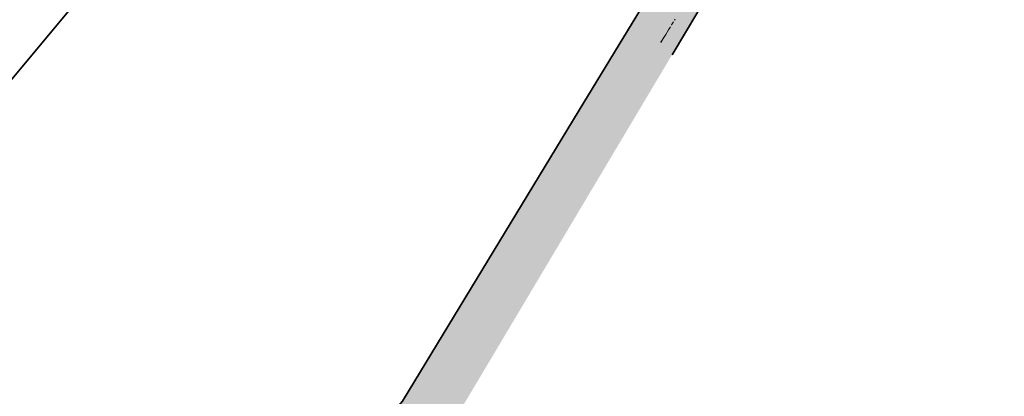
# Model space of a CAD drawing. Header units: metres. Extents: x 32314623 to 32316932, y 5614378 to 5615384.
# Tile 4 of 35: x 32315984 to 32316122, y 5614716 to 5614769. Entities that reach past the tile are written whole.
import ezdxf

# ---------------------------------------------------------------- set-up
doc = ezdxf.new("R2010")
doc.units = ezdxf.units.M
doc.linetypes.add('1', pattern=[0])
doc.linetypes.add('20', pattern=[1.5, 0.5, -0.25, 0.5, -0.25])
for name, color, linetype in [('alte Grenzen', 7, 'CONTINUOUS'), ('Fahrbahn', 7, 'CONTINUOUS'), ('vorhandene Straße', 7, 'CONTINUOUS')]:
    doc.layers.add(name, color=color, linetype=linetype)

msp = doc.modelspace()

# ---------------------------------------------------------------- hatches: boundary and pattern name
at = {"layer": 'vorhandene Straße', "lineweight": 25, "true_color": 0xe6d499}
msp.add_hatch(color=41, dxfattribs=at).paths.add_polyline_path([(32316174.34, 5614910.14), (32316216.75, 5614946.2), (32316230.11, 5614957.35), (32316232.82, 5614963.28), (32316232.45, 5614967.63), (32316238.07, 5614964.46), (32316247.82, 5614962.68), (32316254.36, 5614961.5), (32316226.31, 5614943.24), (32316179.82, 5614903.69), (32316169.86, 5614895.2), (32316153.54, 5614876.09), (32316091.16, 5614790.12), (32316045.78, 5614713.84), (32316039.99, 5614706.09), (32315975.75, 5614631.09), (32315906.45, 5614561.95), (32315862.41, 5614523.61), (32315840.61, 5614499.19), (32315813.64, 5614462.48), (32315803.32, 5614458.91), (32315831.34, 5614501.14), (32315841.16, 5614512.32), (32315857.59, 5614528.72), (32315902.08, 5614566.79), (32315970.94, 5614635.46), (32316037.64, 5614715.07), (32316079.08, 5614783.37), (32316098.45, 5614813.84), (32316128.16, 5614855.56), (32316146.92, 5614881.39), (32316163.86, 5614901.23)], flags=0)

# ---------------------------------------------------------------- linework, layer by layer
at = {"layer": 'alte Grenzen', "color": 7, "linetype": '1', "lineweight": 35}
msp.add_line((32316039.59, 5614828.37), (32315958.36, 5614730.82), dxfattribs=at)
for points in [[(32316075.43, 5614763.68), (32316084.38, 5614778.72), (32316091.16, 5614790.12), (32316092.84, 5614792.44)], [(32316016.28, 5614689.58), (32316037.64, 5614715.07), (32316062.41, 5614755.9), (32316079.08, 5614783.37)]]:
    msp.add_lwpolyline(points, dxfattribs=at)
at = {"layer": 'Fahrbahn', "color": 7, "linetype": '20', "lineweight": 18}
msp.add_lwpolyline([(32316073.91, 5614765.51), (32316074.04, 5614765.72), (32316074.19, 5614765.97), (32316074.37, 5614766.25), (32316074.55, 5614766.54), (32316074.74, 5614766.86), (32316074.95, 5614767.21), (32316075.38, 5614767.9), (32316075.86, 5614768.69)], dxfattribs=at)
at = {"layer": 'Fahrbahn', "color": 7, "true_color": 0xffffff}
msp.add_point((32316073.91, 5614765.51), dxfattribs=at)

doc.saveas('drawing.dxf')
